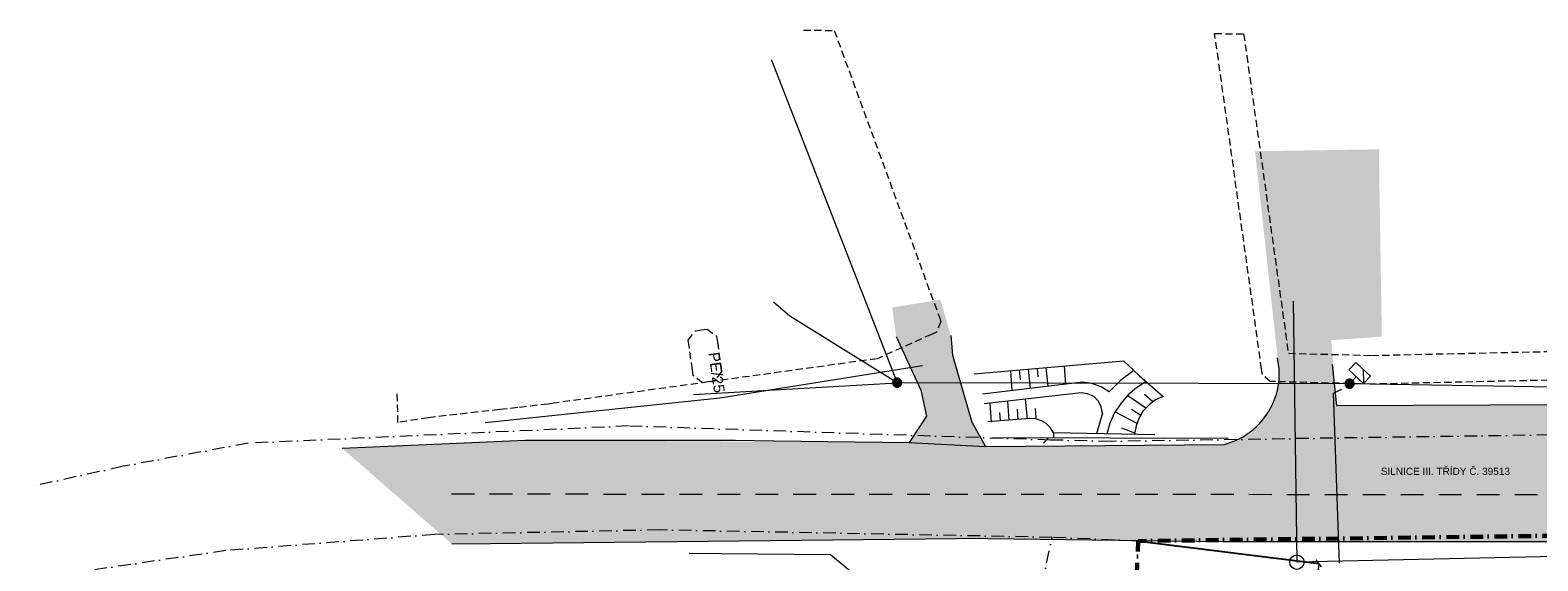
# Model space of a CAD drawing. Header units: millimetres. Extents: x 1001806 to 1216649, y -881308 to -714934.
# Tile 9 of 15: x 1001806 to 1106872, y -751916 to -714934. Entities that reach past the tile are written whole.
import ezdxf

# ---------------------------------------------------------------- set-up
doc = ezdxf.new("R2010")
doc.units = ezdxf.units.MM
doc.header["$MEASUREMENT"] = 0
for name, pattern in [('( Dashed )', [750, 500, -250]), ('DGN3', [12, 8, -4]), ('ČÁRA ČERCHOVANÁ 3', [1675.694406, 881.944418, -440.972209, 0, -352.777779]), ('ČÁRA ČÁRKOVANÁ 5', [2645.833254, 1587.499976, -1058.333278])]:
    doc.linetypes.add(name, pattern=pattern)
for name, color, linetype in [('2 - INŽENÝRSKÉ SÍTĚ_ PROFESE.2D', 7, 'Continuous'), ('2 - KÓTA NS.2D', 7, 'Continuous'), ('2 - ČÁRA HLAVNÍ.2D', 7, 'Continuous'), ('2 - ČÁRA POMOCNÁ.2Da', 7, 'Continuous'), ('Nové_2 - TEXT HLAVNÍ NS.2D', 7, 'Continuous')]:
    doc.layers.add(name, color=color, linetype=linetype)
doc.styles.add('GENEROVANÝ_STYL_1', font='Arial.ttf')
doc.linetypes.add('KANALIZACE - SPLAŠKOVÁ', pattern='A,0,[5,SYROVICE PÓDIUM1.Shx,S=23.809524,R=0,X=0,Y=0],-3000,0', length=3000)
doc.linetypes.add('VEDENÍ - NN', pattern='A,0,[3,SYROVICE PÓDIUM1.Shx,S=23.809524,R=0,X=0,Y=0.119914],-3000,0', length=3000)
doc.linetypes.add('VODOVOD - PODZEMNÍ', pattern='A,0,[7,SYROVICE PÓDIUM1.Shx,S=198.412698,R=0,X=0,Y=0],-25750,0', length=25750)
doc.linetypes.add('ZTI - KANALIZACE PLAST', pattern='A,0,[6,SYROVICE PÓDIUM1.Shx,S=29.761905,R=0,X=0,Y=-2.77556e-16],-3750,0', length=3750)
doc.dimstyles.new('GENEROVANÝ_STYL__1', dxfattribs={"dimtxt": 500, "dimasz": 427.5, "dimexe": 0.18, "dimexo": 450, "dimgap": 0, "dimtad": 1, "dimlfac": 0.001, "dimzin": 0, "dimdsep": 46, "dimtxsty": 'GENEROVANÝ_STYL_1', "dimblk": 'ARROWHEAD_6', "dimblk1": 'ARROWHEAD_6', "dimblk2": 'ARROWHEAD_6', "dimcen": 0.09, "dimclrd": 256, "dimclre": 256, "dimclrt": 256, "dimadec": 0, "dimazin": 0, "dimtfac": 1, "dimtdec": 4, "dimtmove": 0, "dimatfit": 3, "dimfxl": 1, "dimtolj": 1, "dimtzin": 0, "dimarcsym": 0})

# ---------------------------------------------------------------- blocks, each defined once
blk = doc.blocks.new('ARROWHEAD_6')
at = {"color": 0, "linetype": 'Continuous', "lineweight": 0}
for p, q in [((0, 0), (-1, 0)), ((-0.5, -0.5), (0.5, 0.5))]:
    blk.add_line(p, q, dxfattribs=at)
blk = doc.blocks.new('*D18', base_point=(1118812, -1697940))
at = {"layer": '2 - KÓTA NS.2D', "color": 96, "linetype": 'Continuous', "lineweight": -2, "true_color": 0x007d00}
for p, q in [((1079476, -750593), (1091616, -752094)), ((1091564, -752518), (1090550, -760716)), ((1089330, -770589), (1090349, -762342)), ((1090129, -771119), (1089277, -771013))]:
    blk.add_line(p, q, dxfattribs=at)
at = {"layer": 'Defpoints', "color": 0}
for p in [(1079029, -750538), (1089625, -771056), (1090576, -771174)]:
    blk.add_point(p, dxfattribs=at)
at = {"layer": '2 - KÓTA NS.2D', "color": 96, "lineweight": -2, "true_color": 0x007d00, "xscale": 427.5, "yscale": 427.5, "zscale": 427.5}
for p, rotation in [((1091616, -752094), 82.95314980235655), ((1089277, -771013), 262.9531498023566)]:
    blk.add_blockref('ARROWHEAD_6', p, dxfattribs=dict(at, rotation=rotation))
at = {"layer": '2 - KÓTA NS.2D', "color": 96, "lineweight": 0, "true_color": 0x007d00, "insert": (1090450, -761529), "char_height": 500, "attachment_point": 5, "rotation": 82.95315, "style": 'GENEROVANÝ_STYL_1'}
blk.add_mtext('\\A1;19.06', dxfattribs=at)

msp = doc.modelspace()

# ---------------------------------------------------------------- hatches: boundary and pattern name
at = {"layer": '2 - ČÁRA HLAVNÍ.2D', "linetype": 'Continuous', "lineweight": 0}
msp.add_hatch(color=0, dxfattribs=at).paths.add_polyline_path([(1036297.423, -743516.102), (1063069.618, -743678.358), (1064270.311, -741828.643), (1063880.897, -740011.378), (1062160.986, -736279.497), (1061868.926, -734267.526), (1065243.845, -733715.856), (1065957.77, -736214.594), (1066087.575, -737577.542), (1067418.072, -742250.507), (1068391.606, -743937.967), (1085006.593, -743808.162), (1086108.418, -743384.582), (1087077.534, -742727.007), (1087905.362, -741814.967), (1088452.214, -740843.684), (1088704.452, -740104.295), (1088840.355, -738606.796), (1088738.475, -737772.249), (1087164.997, -723374.719), (1095793.9, -723238.979), (1095999.334, -736298.238), (1092470.357, -736539.106), (1092859.77, -741114.717), (1114180.173, -741017.364), (1122033.35, -743256.493), (1131768.694, -742931.982), (1150590.359, -742834.628), (1168178.88, -741990.898), (1160552.861, -750817.61), (1158930.303, -750947.415), (1156561.37, -751369.279), (1154257.338, -752083.205), (1151336.735, -753511.055), (1150610.279, -754421.696), (1150009.259, -755656.6), (1149615.042, -756779.943), (1149407.786, -757795.246), (1149389.666, -758930.396), (1149487.02, -762013.255), (1153381.157, -767919.364), (1154748.914, -770927.88), (1155920.927, -775040.043), (1156788.458, -778535.037), (1157569.33, -782650.049), (1157957.976, -785374.865), (1158457.326, -791208.829), (1158529.963, -796270.864), (1158212.525, -801982.946), (1156022.528, -814738.489), (1152667.232, -828700.36), (1150405.69, -837149.11), (1147738.244, -845240.705), (1145726.88, -850500.641), (1143094.144, -856543.443), (1139135.104, -854499.021), (1141059.854, -850695.377), (1143272.479, -845783.885), (1145662.044, -839624.047), (1147943.044, -832429.021), (1150052.405, -823605.132), (1151563.893, -812766.847), (1153272.277, -804898.713), (1153602.951, -802042.678), (1134872.504, -797187.372), (1129954.599, -794062.303), (1146938.486, -777868.213), (1148380.933, -779310.66), (1149521.025, -779914.448), (1151700.94, -780123.602), (1150992.154, -775936.864), (1152018.209, -775707.639), (1152568.084, -778168.983), (1151716.114, -774089.325), (1151077.126, -772235.366), (1149843.982, -770190.944), (1146136.952, -765141.21), (1145227.754, -763907.281), (1143972.942, -762741.853), (1142571.648, -761945.71), (1141229.198, -761515.251), (1139622.936, -761351.277), (1138126.824, -761528.747), (1136668.817, -762045.706), (1132043.475, -756704.909), (1130999.123, -757228.191), (1127225.534, -754160.078), (1126868.571, -753543.506), (1126381.804, -753056.739), (1125830.134, -752634.874), (1125181.112, -752342.814), (1124499.638, -752180.558), (1120897.56, -752018.302), (1120865.109, -750558.001), (1083304.437, -750538.896), (1068651.927, -750364.461), (1049810.885, -750556.34), (1031202.593, -750752.708), (1023544.123, -744067.772)])

# ---------------------------------------------------------------- linework, layer by layer
at = {"layer": '2 - INŽENÝRSKÉ SÍTĚ_ PROFESE.2D', "color": 0, "linetype": 'KANALIZACE - SPLAŠKOVÁ', "lineweight": 15}
for p in [(1089829.142, -733818.091), (1114499.763, -751462.766)]:
    msp.add_line(p, (1090079.142, -752008.091), dxfattribs=at)
at = {"layer": '2 - INŽENÝRSKÉ SÍTĚ_ PROFESE.2D', "color": 0, "linetype": 'VODOVOD - PODZEMNÍ', "lineweight": 15}
for p, q in [((1063990.795, -738331.559), (1049862.142, -740588.091)), ((1049862.142, -740588.091), (1033519.426, -742297.208))]:
    msp.add_line(p, q, dxfattribs=at)
at = {"layer": '2 - INŽENÝRSKÉ SÍTĚ_ PROFESE.2D', "color": 0, "linetype": 'VEDENÍ - NN', "lineweight": 15}
for p in [(1093187.505, -739968.557), (1093049.142, -752068.091)]:
    msp.add_line(p, (1092639.142, -740238.091), dxfattribs=at)
at = {"layer": '2 - INŽENÝRSKÉ SÍTĚ_ PROFESE.2D', "color": 0, "linetype": 'ZTI - KANALIZACE PLAST', "lineweight": 15}
for p, q in [((1049973.847, -751419.227), (1047721.875, -751392.913)), ((1057579.142, -751508.091), (1049973.847, -751419.227)), ((1068456.284, -760426.219), (1057579.142, -751508.091))]:
    msp.add_line(p, q, dxfattribs=at)
at = {"layer": '2 - INŽENÝRSKÉ SÍTĚ_ PROFESE.2D', "color": 0, "linetype": '( Dashed )', "lineweight": 15}
for points in [[(1055702.499, -714934.303), (1057838.499, -714952.303), (1065141.499, -734875.303), (1065276.499, -735244.303), (1064971.499, -735970.303), (1064613.499, -736131.303), (1063254.499, -736743.303), (1060841.499, -737830.303), (1049078.499, -739450.303), (1038296.499, -740929.303), (1037895.499, -740990.303), (1035784.499, -741233.303), (1034513.499, -741373.303), (1029538.499, -741940.303), (1027437.499, -742279.303), (1027391.499, -740260.303)], [(1112096.499, -739229.303), (1095280.499, -739599.303), (1088587.499, -739429.303), (1088220.499, -739419.303), (1087673.499, -738930.303), (1087622.499, -738567.303), (1084612.499, -717000.303), (1084345.499, -715173.303), (1086369.499, -715190.303), (1086592.499, -716718.303), (1089485.499, -737451.303), (1095284.499, -737599.303), (1112068.499, -737229.303)]]:
    msp.add_lwpolyline(points, dxfattribs=at)
at = {"layer": '2 - INŽENÝRSKÉ SÍTĚ_ PROFESE.2D', "color": 0, "linetype": 'VEDENÍ - NN', "lineweight": 15}
for points in [[(1053434.575, -716987.397), (1053595.789, -717370.66), (1062225.789, -739500.66)], [(1062225.789, -739500.66), (1054748.789, -734873.66), (1053596.789, -733900.66)], [(1185445.8, -736970.671), (1157215.827, -741320.656), (1125165.789, -740090.732), (1093755.782, -739570.69), (1062225.787, -739500.635)], [(1048032.965, -740326.64), (1062225.787, -739500.635)]]:
    msp.add_lwpolyline(points, dxfattribs=at)
at = {"layer": '2 - INŽENÝRSKÉ SÍTĚ_ PROFESE.2D', "color": 0, "linetype": '( Dashed )', "lineweight": 15}
msp.add_lwpolyline([(1048009.499, -739007.303), (1047952.499, -738597.303), (1047722.499, -736947.303), (1047665.499, -736537.303), (1048164.499, -735876.303), (1048574.499, -735819.303), (1048984.499, -735762.303), (1049645.499, -736261.303), (1049702.499, -736671.303), (1049932.499, -738321.303), (1049989.499, -738731.303), (1049490.499, -739392.303), (1049080.499, -739449.303), (1048670.499, -739506.303)], close=True, dxfattribs=at)
at = {"layer": '2 - INŽENÝRSKÉ SÍTĚ_ PROFESE.2D', "color": 0, "linetype": 'Continuous', "lineweight": 15}
for points in [[(1095210.412, -739054.169), (1094729.655, -739562.961), (1093712.069, -738601.446), (1094192.826, -738092.653)], [(1095210.412, -739054.169), (1094192.826, -738092.653)], [(1094701.619, -738573.411), (1094729.655, -739562.961)]]:
    msp.add_lwpolyline(points, dxfattribs=at)
for points in [[(1062538.634, -739481.623), (1062534.801, -739448.836), (1062527.635, -739416.559), (1062517.326, -739385.39), (1062503.571, -739355.349), (1062486.862, -739327.016), (1062467.199, -739300.393), (1062444.926, -739276.068), (1062420.364, -739254.329), (1062393.513, -739235.176), (1062364.698, -739218.894), (1062334.545, -739205.752), (1062303.055, -739195.748), (1062270.865, -739189.303), (1062237.956, -739186.112), (1062204.947, -739186.29), (1062172.312, -739190.114), (1062140.035, -739197.28), (1062108.866, -739207.589), (1062078.825, -739221.344), (1062050.34, -739238.063), (1062023.869, -739257.715), (1061999.545, -739279.989), (1061977.653, -739304.56), (1061958.5, -739331.411), (1061942.371, -739360.217), (1061929.228, -739390.37), (1061919.224, -739421.86), (1061912.627, -739454.059), (1061909.588, -739486.959), (1061909.766, -739519.968), (1061913.591, -739552.602), (1061920.604, -739584.889), (1061931.074, -739616.201), (1061944.821, -739646.09), (1061961.539, -739674.575), (1061981.039, -739701.055), (1062003.313, -739725.38), (1062028.037, -739747.261), (1062054.887, -739766.415), (1062083.541, -739782.553), (1062113.846, -739795.687), (1062145.336, -739805.691), (1062177.535, -739812.288), (1062210.444, -739815.479), (1062243.292, -739815.158), (1062276.079, -739811.324), (1062308.366, -739804.311), (1062339.525, -739793.85), (1062369.566, -739780.094), (1062398.051, -739763.376), (1062424.532, -739743.875), (1062448.856, -739721.602), (1062470.585, -739696.887), (1062489.739, -739670.037), (1062506.03, -739641.374), (1062519.163, -739611.069), (1062529.167, -739579.579), (1062535.612, -739547.389), (1062538.803, -739514.48)], [(1062460.045, -739486.415), (1062457.17, -739461.825), (1062451.876, -739437.688), (1062444.021, -739414.166), (1062433.785, -739391.707), (1062421.177, -739370.462), (1062406.511, -739350.566), (1062389.806, -739332.323), (1062371.223, -739315.876), (1062351.085, -739301.511), (1062329.555, -739289.371), (1062306.935, -739279.438), (1062283.399, -739272.006), (1062259.097, -739267.067), (1062234.496, -739264.746), (1062209.739, -739264.879), (1062185.301, -739267.745), (1062161.164, -739273.039), (1062137.643, -739280.894), (1062115.183, -739291.13), (1062093.786, -739303.747), (1062073.89, -739318.413), (1062055.647, -739335.118), (1062039.352, -739353.692), (1062024.987, -739373.83), (1062012.847, -739395.36), (1062002.914, -739417.98), (1061995.482, -739441.516), (1061990.544, -739465.818), (1061988.222, -739490.419), (1061988.356, -739515.176), (1061991.222, -739539.614), (1061996.524, -739563.903), (1062004.37, -739587.272), (1062014.606, -739609.732), (1062027.223, -739631.129), (1062041.889, -739651.025), (1062058.594, -739669.268), (1062077.168, -739685.563), (1062097.154, -739699.937), (1062118.684, -739712.077), (1062141.456, -739722.001), (1062164.993, -739729.432), (1062189.294, -739734.371), (1062213.895, -739736.693), (1062238.5, -739736.568), (1062263.09, -739733.693), (1062287.227, -739728.4), (1062310.749, -739720.545), (1062333.208, -739710.309), (1062354.453, -739697.701), (1062374.349, -739683.035), (1062392.592, -739666.33), (1062409.049, -739647.899), (1062423.413, -739627.761), (1062435.553, -739606.231), (1062445.477, -739583.459), (1062452.909, -739559.922), (1062457.847, -739535.62), (1062460.169, -739511.019)], [(1062381.455, -739491.207), (1062379.538, -739474.813), (1062375.956, -739458.675), (1062370.725, -739443.095), (1062363.847, -739428.074), (1062355.493, -739413.908), (1062345.662, -739400.596), (1062334.525, -739388.434), (1062322.244, -739377.565), (1062308.819, -739367.988), (1062294.411, -739359.847), (1062279.335, -739353.276), (1062263.59, -739348.274), (1062247.49, -739344.975), (1062231.035, -739343.38), (1062214.54, -739343.621), (1062198.29, -739345.376), (1062182.151, -739348.959), (1062166.419, -739354.199), (1062151.551, -739361.068), (1062137.232, -739369.431), (1062124.073, -739379.253), (1062111.91, -739390.39), (1062100.889, -739402.68), (1062091.312, -739416.105), (1062083.324, -739430.504), (1062076.752, -739445.58), (1062071.75, -739461.325), (1062068.451, -739477.425), (1062066.856, -739493.879), (1062066.945, -739510.384), (1062068.862, -739526.777), (1062072.436, -739542.764), (1062077.675, -739558.496), (1062084.544, -739573.364), (1062092.908, -739587.683), (1062102.577, -739600.852), (1062113.714, -739613.014), (1062126.157, -739624.026), (1062139.582, -739633.603), (1062153.828, -739641.601), (1062169.056, -739648.163), (1062184.649, -739653.174), (1062200.901, -739656.463), (1062217.356, -739658.059), (1062233.708, -739657.979), (1062250.101, -739656.062), (1062266.24, -739652.479), (1062281.82, -739647.249), (1062296.84, -739640.371), (1062311.007, -739632.017), (1062324.328, -739622.338), (1062336.49, -739611.201), (1062347.35, -739598.768), (1062356.927, -739585.342), (1062365.077, -739571.087), (1062371.639, -739555.858), (1062376.65, -739540.266), (1062379.94, -739524.014), (1062381.535, -739507.559)], [(1062302.714, -739496.008), (1062301.907, -739487.802), (1062300.035, -739479.661), (1062297.42, -739471.871), (1062294.062, -739464.433), (1062289.808, -739457.354), (1062284.964, -739450.617), (1062279.396, -739444.536), (1062273.255, -739439.102), (1062266.543, -739434.313), (1062259.268, -739430.324), (1062251.725, -739426.962), (1062243.933, -739424.532), (1062235.883, -739422.883), (1062227.575, -739422.014), (1062219.332, -739422.211), (1062211.126, -739423.017), (1062203.138, -739424.88), (1062195.348, -739427.495), (1062187.909, -739430.853), (1062180.678, -739435.116), (1062174.094, -739439.95), (1062168.013, -739445.519), (1062162.578, -739451.659), (1062157.79, -739458.372), (1062153.648, -739465.657), (1062150.438, -739473.19), (1062148.009, -739480.982), (1062146.359, -739489.032), (1062145.49, -739497.34), (1062145.535, -739505.592), (1062146.493, -739513.789), (1062148.356, -739521.777), (1062150.971, -739529.567), (1062154.339, -739537.158), (1062158.44, -739544.246), (1062163.427, -739550.821), (1062168.995, -739556.902), (1062175.136, -739562.337), (1062181.848, -739567.125), (1062188.981, -739571.276), (1062196.666, -739574.477), (1062204.458, -739576.906), (1062212.508, -739578.556), (1062220.664, -739579.434), (1062228.916, -739579.39), (1062237.113, -739578.431), (1062245.254, -739576.559), (1062253.043, -739573.944), (1062260.482, -739570.586), (1062267.57, -739566.484), (1062274.297, -739561.488), (1062280.379, -739555.92), (1062285.813, -739549.779), (1062290.602, -739543.067), (1062294.6, -739535.944), (1062297.962, -739528.401), (1062300.383, -739520.457), (1062302.032, -739512.407), (1062302.91, -739504.251)], [(1094069.394, -739570.959), (1094067.636, -739537.996), (1094062.521, -739505.331), (1094054.199, -739473.574), (1094042.365, -739442.725), (1094027.477, -739413.395), (1094009.533, -739385.584), (1093988.838, -739359.903), (1093965.696, -739336.658), (1093940.108, -739315.849), (1093912.377, -739297.782), (1093883.113, -739282.764), (1093852.317, -739270.793), (1093820.597, -739262.331), (1093787.955, -739257.07), (1093755, -739255.166), (1093722.19, -739256.924), (1093689.524, -739262.04), (1093657.767, -739270.361), (1093626.918, -739282.195), (1093597.436, -739297.083), (1093569.777, -739315.027), (1093544.097, -739335.722), (1093520.699, -739358.864), (1093499.89, -739384.452), (1093481.976, -739412.184), (1093466.957, -739441.447), (1093454.987, -739472.243), (1093446.372, -739503.963), (1093441.264, -739536.605), (1093439.36, -739569.56), (1093441.118, -739602.371), (1093446.081, -739635.035), (1093454.555, -739666.945), (1093466.388, -739697.642), (1093481.277, -739727.124), (1093499.068, -739754.782), (1093519.763, -739780.463), (1093543.057, -739803.861), (1093568.646, -739824.67), (1093596.225, -739842.584), (1093625.641, -739857.603), (1093656.437, -739869.573), (1093688.156, -739878.188), (1093720.799, -739883.449), (1093753.601, -739885.2), (1093786.564, -739883.442), (1093819.229, -739878.479), (1093850.986, -739870.005), (1093881.835, -739858.172), (1093911.318, -739843.283), (1093938.976, -739825.492), (1093964.657, -739804.797), (1093987.902, -739781.502), (1094008.711, -739755.914), (1094026.778, -739728.335), (1094041.796, -739698.919), (1094053.767, -739668.123), (1094062.23, -739636.403), (1094067.49, -739603.761)], [(1093990.659, -739570.784), (1093989.34, -739546.062), (1093985.58, -739521.639), (1093979.224, -739497.669), (1093970.425, -739474.608), (1093959.183, -739452.611), (1093945.801, -739431.829), (1093930.28, -739412.568), (1093912.771, -739394.982), (1093893.58, -739379.375), (1093872.858, -739365.901), (1093850.91, -739354.561), (1093827.889, -739345.66), (1093803.947, -739339.198), (1093779.541, -739335.329), (1093754.825, -739333.901), (1093730.255, -739335.22), (1093705.833, -739338.98), (1093681.863, -739345.336), (1093658.802, -739354.135), (1093636.652, -739365.377), (1093615.87, -739378.759), (1093596.61, -739394.28), (1093579.176, -739411.789), (1093563.569, -739430.98), (1093550.095, -739451.703), (1093538.755, -739473.65), (1093529.854, -739496.671), (1093523.392, -739520.613), (1093519.523, -739545.019), (1093518.095, -739569.735), (1093519.413, -739594.305), (1093523.174, -739618.88), (1093529.529, -739642.698), (1093538.328, -739665.758), (1093549.571, -739687.908), (1093562.952, -739708.69), (1093578.474, -739727.951), (1093595.983, -739745.384), (1093615.022, -739760.991), (1093635.744, -739774.465), (1093657.844, -739785.805), (1093680.865, -739794.706), (1093704.807, -739801.168), (1093729.212, -739805.037), (1093753.776, -739806.465), (1093778.498, -739805.147), (1093802.921, -739801.386), (1093826.891, -739795.031), (1093849.952, -739786.232), (1093871.949, -739774.989), (1093892.731, -739761.607), (1093911.992, -739746.086), (1093929.578, -739728.73), (1093945.184, -739709.539), (1093958.658, -739688.816), (1093969.999, -739666.716), (1093978.9, -739643.695), (1093985.362, -739619.753), (1093989.231, -739595.348)], [(1093911.923, -739570.609), (1093911.044, -739554.128), (1093908.487, -739537.795), (1093904.25, -739521.917), (1093898.333, -739506.492), (1093890.889, -739491.827), (1093881.917, -739477.921), (1093871.569, -739465.081), (1093859.998, -739453.459), (1093847.204, -739443.054), (1093833.338, -739434.021), (1093818.707, -739426.511), (1093803.309, -739420.526), (1093787.449, -739416.219), (1093771.128, -739413.588), (1093754.65, -739412.789), (1093738.321, -739413.516), (1093721.989, -739416.073), (1093705.958, -739420.31), (1093690.686, -739426.227), (1093675.868, -739433.671), (1093662.115, -739442.643), (1093649.275, -739452.991), (1093637.5, -739464.561), (1093627.095, -739477.356), (1093618.214, -739491.222), (1093610.705, -739505.853), (1093604.72, -739521.252), (1093600.412, -739537.111), (1093597.782, -739553.432), (1093596.83, -739569.91), (1093597.709, -739586.391), (1093600.267, -739602.571), (1093604.504, -739618.602), (1093610.421, -739633.874), (1093617.865, -739648.692), (1093626.684, -739662.445), (1093637.032, -739675.285), (1093648.755, -739687.06), (1093661.549, -739697.465), (1093675.263, -739706.345), (1093690.047, -739713.855), (1093705.293, -739719.84), (1093721.305, -739724.148), (1093737.626, -739726.778), (1093753.951, -739727.73), (1093770.432, -739726.851), (1093786.765, -739724.293), (1093802.644, -739720.056), (1093818.068, -739714.139), (1093832.733, -739706.695), (1093846.638, -739697.876), (1093859.479, -739687.528), (1093871.101, -739675.805), (1093881.506, -739663.01), (1093890.539, -739649.297), (1093898.049, -739634.513), (1093904.033, -739619.267), (1093908.341, -739603.255), (1093910.972, -739586.934)], [(1093833.036, -739570.434), (1093832.749, -739562.194), (1093831.394, -739553.951), (1093829.275, -739546.012), (1093826.393, -739538.376), (1093822.594, -739531.043), (1093818.185, -739524.014), (1093813.011, -739517.594), (1093807.226, -739511.783), (1093800.829, -739506.581), (1093793.819, -739502.14), (1093786.504, -739498.309), (1093778.881, -739495.393), (1093770.951, -739493.239), (1093762.714, -739491.848), (1093754.475, -739491.524), (1093746.235, -739491.811), (1093738.145, -739493.166), (1093730.205, -739495.285), (1093722.569, -739498.167), (1093715.084, -739501.965), (1093708.208, -739506.375), (1093701.788, -739511.549), (1093695.977, -739517.334), (1093690.774, -739523.731), (1093686.181, -739530.74), (1093682.503, -739538.056), (1093679.587, -739545.679), (1093677.433, -739553.609), (1093676.041, -739561.846), (1093675.565, -739570.085), (1093676.005, -739578.325), (1093677.36, -739586.415), (1093679.479, -739594.355), (1093682.36, -739602.143), (1093686.006, -739609.475), (1093690.569, -739616.352), (1093695.742, -739622.772), (1093701.528, -739628.584), (1093707.925, -739633.786), (1093714.781, -739638.379), (1093722.25, -739642.057), (1093729.873, -739644.973), (1093737.803, -739647.127), (1093745.887, -739648.518), (1093754.126, -739648.995), (1093762.366, -739648.555), (1093770.609, -739647.2), (1093778.548, -739645.081), (1093786.184, -739642.199), (1093793.517, -739638.553), (1093800.546, -739633.991), (1093806.966, -739628.818), (1093812.777, -739623.032), (1093817.979, -739616.635), (1093822.42, -739609.778), (1093826.251, -739602.463), (1093829.167, -739594.687), (1093831.321, -739586.757), (1093832.712, -739578.673)]]:
    msp.add_lwpolyline(points, close=True, dxfattribs=at)
at = {"layer": '2 - INŽENÝRSKÉ SÍTĚ_ PROFESE.2D', "color": 0, "linetype": 'DGN3', "lineweight": 15}
msp.add_lwpolyline([(1093755.789, -739570.66), (1094218.789, -739080.66)], dxfattribs=at)
at = {"layer": '2 - INŽENÝRSKÉ SÍTĚ_ PROFESE.2D', "color": 0, "linetype": 'Continuous', "lineweight": 15}
msp.add_circle((1090079.142, -752008.091), 500, dxfattribs=at)
at = {"layer": '2 - ČÁRA HLAVNÍ.2D', "color": 0, "linetype": 'ČÁRA ČERCHOVANÁ 3', "lineweight": 15}
for points in [[(1072919.2, -743498.08), (1043509.175, -742518.063), (1016999.337, -743718.213), (1008279.375, -745328.291), (1001805.55, -746752.512)], [(1171349.139, -742218.202), (1077139.128, -743588.391), (1072919.2, -743498.08)], [(1073029.267, -750278.116), (1045689.342, -749758.121), (1030009.075, -750078.091), (1015449.231, -751198.16), (1005099.084, -752708.402), (1001805.55, -753810.867)], [(1066919.156, -778268.21), (1073029.267, -750278.116)], [(1079029.312, -750538.113), (1073029.267, -750278.116)]]:
    msp.add_lwpolyline(points, dxfattribs=at)
at = {"layer": '2 - ČÁRA HLAVNÍ.2D', "color": 0, "linetype": 'ČÁRA ČERCHOVANÁ 3', "lineweight": 60}
for points in [[(1166729.162, -749418.396), (1079029.312, -750538.113)], [(1078919.245, -752928.182), (1079029.312, -750538.113)]]:
    msp.add_lwpolyline(points, dxfattribs=at)
at = {"layer": '2 - ČÁRA POMOCNÁ.2Da', "color": 0, "linetype": 'ČÁRA ČÁRKOVANÁ 5', "lineweight": 15}
msp.add_line((1031175.25, -747252.815), (1160525.518, -747317.717), dxfattribs=at)
at = {"layer": '2 - ČÁRA POMOCNÁ.2Da', "color": 0, "linetype": 'Continuous', "lineweight": 15}
for points in [[(1062160.986, -736279.497), (1063880.897, -740011.378), (1064270.311, -741828.643)], [(1062160.986, -736279.497), (1063880.897, -740011.378), (1064270.311, -741828.643)], [(1062160.986, -736279.497), (1063880.897, -740011.378), (1064270.311, -741828.643)], [(1065957.77, -736214.594), (1066087.575, -737577.542), (1067418.072, -742250.507), (1068391.606, -743937.967)], [(1067580.328, -738875.588), (1077997.146, -737966.956), (1079100.484, -739005.393), (1080755.493, -740465.694)], [(1070825.442, -739297.453), (1070760.54, -738615.979)], [(1070825.442, -739297.453), (1070760.54, -738615.979)], [(1070825.442, -739297.453), (1070760.54, -738615.979)], [(1071506.916, -739914.025), (1071377.112, -738551.077)], [(1071506.916, -739914.025), (1071377.112, -738551.077)], [(1071506.916, -739914.025), (1071377.112, -738551.077)], [(1072058.586, -739102.746), (1071993.684, -738518.626)], [(1072058.586, -739102.746), (1071993.684, -738518.626)], [(1072058.586, -739102.746), (1071993.684, -738518.626)], [(1072740.06, -739751.769), (1072610.255, -738453.723)], [(1072740.06, -739751.769), (1072610.255, -738453.723)], [(1072740.06, -739751.769), (1072610.255, -738453.723)], [(1073973.203, -739621.965), (1073875.85, -738356.37)], [(1073973.203, -739621.965), (1073875.85, -738356.37)], [(1073973.203, -739621.965), (1073875.85, -738356.37)], [(1122033.35, -743256.493), (1114180.173, -741017.364), (1092859.77, -741114.717), (1092567.71, -738226.565)], [(1075141.445, -739459.709), (1068164.448, -740303.439)], [(1075141.445, -739459.709), (1068164.448, -740303.439)], [(1075141.445, -739459.709), (1068164.448, -740303.439)], [(1070241.322, -740043.83), (1070143.968, -738648.43)], [(1070241.322, -740043.83), (1070143.968, -738648.43)], [(1070241.322, -740043.83), (1070143.968, -738648.43)], [(1078711.071, -738648.43), (1077802.439, -739329.904), (1076991.16, -740141.183), (1076439.491, -739784.22), (1075790.468, -739557.062), (1075141.445, -739459.709)], [(1079587.252, -739427.258), (1078905.778, -739849.123), (1078321.657, -740335.89), (1077802.439, -740952.462), (1077380.574, -741601.485), (1077056.062, -742315.41), (1076828.904, -743061.786)], [(1075044.091, -740206.085), (1068294.253, -740984.913)], [(1075044.091, -740206.085), (1068294.253, -740984.913)], [(1075044.091, -740206.085), (1068294.253, -740984.913)], [(1071149.954, -740660.401), (1071279.758, -742023.349)], [(1071149.954, -740660.401), (1071279.758, -742023.349)], [(1071149.954, -740660.401), (1071279.758, -742023.349)], [(1076536.844, -741633.936), (1076439.491, -741179.62), (1076244.784, -740790.206), (1075920.272, -740465.694), (1075498.407, -740270.988), (1075044.091, -740206.085)], [(1078289.206, -740400.792), (1079554.801, -741244.522)], [(1080755.493, -740465.694), (1080236.275, -740692.852), (1079781.959, -741049.815), (1079360.094, -741471.68), (1079068.033, -741990.898), (1078873.326, -742510.117), (1078775.973, -743094.237)], [(1079457.447, -740303.439), (1080041.568, -740822.657)], [(1068683.667, -740952.462), (1068781.02, -742218.056)], [(1069365.141, -741569.033), (1069397.592, -742153.154)], [(1069916.81, -740822.657), (1070014.164, -742120.703)], [(1070598.284, -741341.875), (1070630.735, -742055.801)], [(1071831.428, -741309.424), (1071896.33, -741958.447)], [(1076536.844, -741633.936), (1076114.979, -743061.786)], [(1077413.025, -741536.582), (1078938.229, -742315.41)], [(1078548.815, -741341.875), (1079197.838, -741763.74)], [(1064270.311, -741828.643), (1063069.618, -743678.358)], [(1073129.474, -742996.884), (1072902.316, -742639.921), (1072610.255, -742347.861), (1072285.744, -742153.154), (1071896.33, -742023.349), (1071474.465, -741990.898), (1068553.862, -742218.056)], [(1077867.341, -742639.921), (1078775.973, -742996.884)], [(1023544.123, -744067.772), (1036297.423, -743516.102), (1050965.341, -743516.102), (1053626.335, -743548.553), (1063069.618, -743678.358)], [(1063069.618, -743678.358), (1068391.606, -743937.967)], [(1068391.606, -743937.967), (1085006.593, -743808.162)], [(1085298.653, -743386.298), (1068813.471, -743353.846)], [(1072772.511, -743353.846), (1072415.548, -743710.809)], [(1080171.372, -743126.688), (1073129.474, -742996.884), (1073129.474, -743353.846)], [(1068553.862, -750363.294), (1033896.038, -750720.257), (1031202.593, -750752.708)], [(1068553.862, -750363.294), (1084909.24, -750558.001)], [(1084909.24, -750558.001), (1120865.109, -750558.001), (1120897.56, -752018.302)]]:
    msp.add_lwpolyline(points, dxfattribs=at)
msp.add_lwpolyline([(1085006.593, -743808.162), (1085752.969, -743548.553, 0.0418120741), (1086448.939, -743191.511, 0.0394872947), (1087077.534, -742727.007, 0.0751795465), (1088089.858, -741537.596, 0.0375498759), (1088452.214, -740843.684, 0.0388845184), (1088704.452, -740104.295, 0.0410328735), (1088835.885, -739334.927, 0.0436284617), (1088835.828, -738551.077), (1088738.475, -737772.249)], format="xyb", dxfattribs=at)

# ---------------------------------------------------------------- texts
at = {"layer": '2 - INŽENÝRSKÉ SÍTĚ_ PROFESE.2D', "color": 0, "linetype": 'Continuous', "lineweight": 0, "insert": (1049070.18, -737428.354), "char_height": 750, "attachment_point": 7, "rotation": 277.93555037, "style": 'GENEROVANÝ_STYL_1'}
msp.add_mtext('\\A1;{\\pql;\\fArial|b0|i0|c0|p0;\\W1.000000;PE/25}', dxfattribs=at)
at = {"layer": 'Nové_2 - TEXT HLAVNÍ NS.2D', "color": 0, "linetype": 'Continuous', "lineweight": 0, "insert": (1104931.551, -745427.29), "char_height": 500, "attachment_point": 3, "style": 'GENEROVANÝ_STYL_1'}
msp.add_mtext('\\A1;{\\pqr;\\fArial|b0|i0|c0|p0;\\W1.000000;SILNICE III. TŘÍDY Č. 39513}', dxfattribs=at)

# ---------------------------------------------------------------- dimensions: what is measured, and where the dimension line sits
at = {"layer": '2 - KÓTA NS.2D', "color": 0, "linetype": 'Continuous', "lineweight": 0}
dim = msp.add_linear_dim(base=(1089277.245, -771013.399), p1=(1079029.312, -750538.113), p2=(1090575.865, -771173.927), angle=262.9531498, dimstyle='GENEROVANÝ_STYL__1', dxfattribs=at)
dim.commit()
dim.dimension.update_dxf_attribs({"geometry": '*D18', "text_midpoint": (1090449.679, -761528.813), "dimtype": 160, "text_rotation": 82.9531498})

doc.saveas('drawing.dxf')
